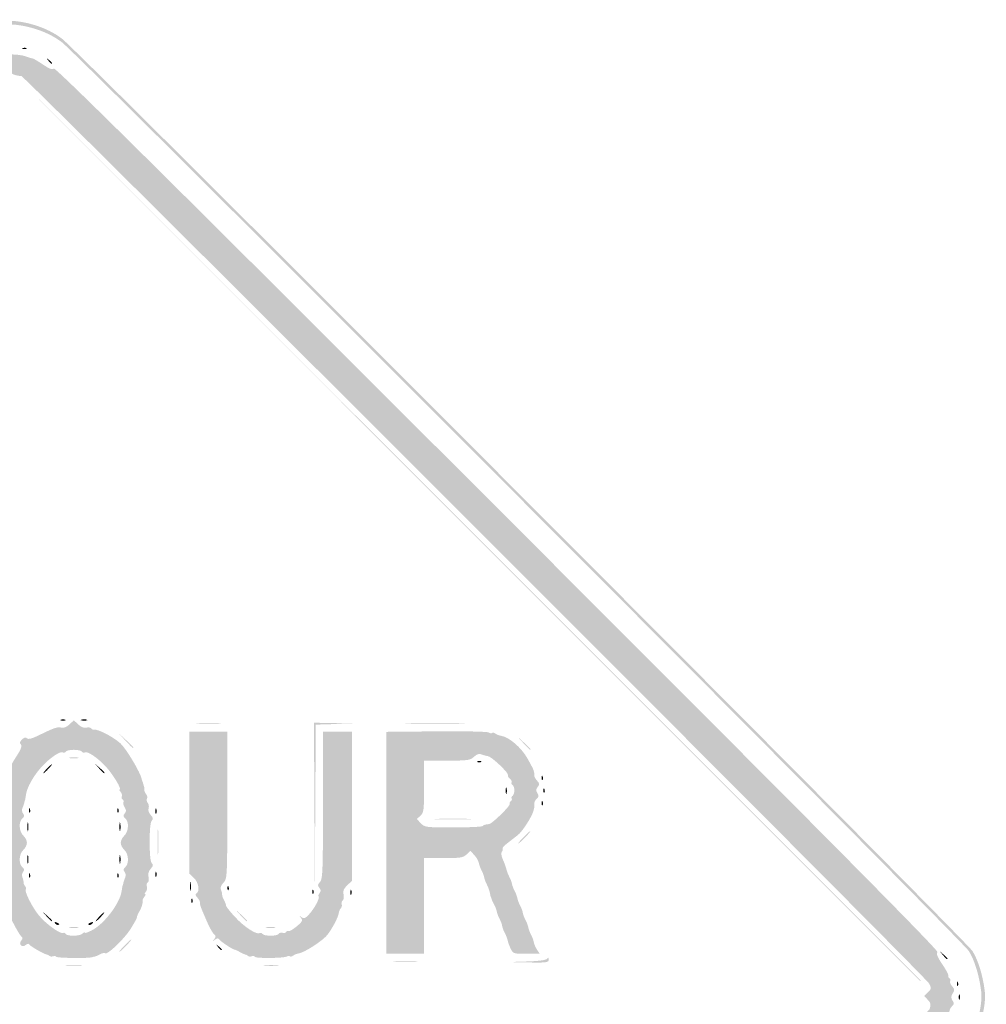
# Model space of a CAD drawing. Header units: inches. Extents: x -25.4 to 25.5, y -25.8 to 25.5.
# Tile 4 of 4: x 0.3 to 25.5, y -0.2 to 25.5. Entities that reach past the tile are written whole.
import ezdxf

# ---------------------------------------------------------------- set-up
doc = ezdxf.new("R2010")
doc.units = ezdxf.units.IN
doc.header["$MEASUREMENT"] = 0

msp = doc.modelspace()

# ---------------------------------------------------------------- hatches: boundary and pattern name
h = msp.add_hatch(color=7)
edge = h.paths.add_edge_path()
edge.add_spline(control_points=[(-0.212, -25.424), (-0.484, -25.386), (-0.873, -25.258), (-1.153, -25.114), (-1.398, -24.988), (-2.986, -23.418), (-13.203, -13.202), (-24.298, -2.108), (-24.98, -1.416), (-25.136, -1.106), (-25.351, -0.677), (-25.431, -0.377), (-25.43, 0), (-25.429, 0.491), (-25.292, 0.939), (-25.031, 1.305), (-24.888, 1.507), (-20.522, 5.905), (-13.097, 13.326), (-1.423, 24.994), (-1.387, 25.03), (-1.035, 25.191), (-0.609, 25.387), (-0.164, 25.475), (0.195, 25.435), (0.636, 25.386), (1.087, 25.212), (1.391, 24.975), (1.848, 24.619), (24.951, 1.466), (25.115, 1.2), (25.265, 0.958), (25.381, 0.578), (25.434, 0.165), (25.475, -0.163), (25.356, -0.682), (25.145, -1.094), (24.98, -1.417), (24.36, -2.046), (13.203, -13.203), (2.14, -24.266), (1.415, -24.98), (1.106, -25.137), (0.677, -25.354), (0.133, -25.472), (-0.212, -25.424)], knot_values=[0, 0, 0, 0, 1, 1, 1, 2, 2, 2, 3, 3, 3, 4, 4, 4, 5, 5, 5, 6, 6, 6, 7, 7, 7, 8, 8, 8, 9, 9, 9, 10, 10, 10, 11, 11, 11, 12, 12, 12, 13, 13, 13, 14, 14, 14, 15, 15, 15, 15], degree=3, periodic=0)
edge = h.paths.add_edge_path(flags=0)
edge.add_spline(control_points=[(0.541, -25.26), (0.671, -25.232), (0.925, -25.134), (1.106, -25.043), (1.415, -24.886), (2.137, -24.174), (13.156, -13.156), (24.268, -2.044), (24.885, -1.417), (25.051, -1.094), (25.262, -0.682), (25.381, -0.163), (25.34, 0.165), (25.287, 0.578), (25.17, 0.958), (25.021, 1.2), (24.857, 1.466), (1.848, 24.525), (1.391, 24.88), (1.087, 25.118), (0.636, 25.291), (0.195, 25.341), (-0.164, 25.381), (-0.609, 25.293), (-1.035, 25.097), (-1.387, 24.936), (-1.423, 24.9), (-13.05, 13.279), (-20.444, 5.888), (-24.794, 1.507), (-24.937, 1.305), (-25.198, 0.939), (-25.335, 0.491), (-25.336, 0), (-25.337, -0.377), (-25.257, -0.677), (-25.042, -1.106), (-24.886, -1.416), (-24.206, -2.105), (-13.156, -13.155), (-0.527, -25.783), (-1.291, -25.047), (-0.612, -25.238), (-0.157, -25.365), (0.034, -25.369), (0.541, -25.26)], knot_values=[0, 0, 0, 0, 1, 1, 1, 2, 2, 2, 3, 3, 3, 4, 4, 4, 5, 5, 5, 6, 6, 6, 7, 7, 7, 8, 8, 8, 9, 9, 9, 10, 10, 10, 11, 11, 11, 12, 12, 12, 13, 13, 13, 14, 14, 14, 15, 15, 15, 15], degree=3, periodic=0)
h = msp.add_hatch(color=7)
edge = h.paths.add_edge_path()
edge.add_spline(control_points=[(0.368, 24.735), (0.402, 24.749), (0.442, 24.747), (0.458, 24.731), (0.473, 24.716), (0.446, 24.705), (0.396, 24.707), (0.341, 24.709), (0.33, 24.72), (0.368, 24.735)], knot_values=[0, 0, 0, 0, 1, 1, 1, 2, 2, 2, 3, 3, 3, 3], degree=3, periodic=0)
h = msp.add_hatch(color=7)
edge = h.paths.add_edge_path()
edge.add_spline(control_points=[(-0.142, -24.631), (-0.204, -24.566), (-0.287, -24.515), (-0.327, -24.519), (-0.367, -24.523), (-0.416, -24.521), (-0.435, -24.514), (-0.455, -24.508), (-0.486, -24.5), (-0.506, -24.497), (-0.791, -24.447), (-1.468, -23.784), (-12.667, -12.579), (-22.835, -2.406), (-24.29, -0.932), (-24.395, -0.706), (-24.46, -0.563), (-24.514, -0.413), (-24.514, -0.37), (-24.515, -0.328), (-24.546, -0.268), (-24.583, -0.237), (-24.638, -0.192), (-24.64, -0.162), (-24.595, -0.09), (-24.551, -0.019), (-24.552, 0.021), (-24.601, 0.099), (-24.653, 0.182), (-24.65, 0.21), (-24.584, 0.284), (-24.541, 0.332), (-24.519, 0.392), (-24.534, 0.417), (-24.55, 0.443), (-24.542, 0.478), (-24.515, 0.494), (-24.488, 0.511), (-24.475, 0.539), (-24.487, 0.557), (-24.498, 0.575), (-24.427, 0.71), (-24.328, 0.856), (-24.198, 1.05), (-24.164, 1.136), (-24.202, 1.174), (-24.24, 1.212), (-21.139, 4.341), (-12.742, 12.738), (-3.312, 22.168), (-1.218, 24.239), (-1.163, 24.194), (-1.111, 24.15), (-1.08, 24.157), (-1.017, 24.226), (-0.943, 24.309), (-0.77, 24.397), (-0.447, 24.519), (-0.266, 24.588), (0.267, 24.588), (0.438, 24.52), (0.511, 24.491), (0.588, 24.468), (0.61, 24.468), (0.632, 24.468), (0.756, 24.396), (0.886, 24.309), (1.058, 24.193), (1.136, 24.164), (1.174, 24.202), (1.212, 24.24), (4.341, 21.139), (12.74, 12.74), (21.138, 4.341), (24.24, 1.212), (24.202, 1.174), (24.164, 1.136), (24.198, 1.05), (24.328, 0.856), (24.427, 0.71), (24.498, 0.575), (24.487, 0.557), (24.475, 0.539), (24.488, 0.511), (24.515, 0.494), (24.542, 0.478), (24.55, 0.443), (24.534, 0.417), (24.519, 0.392), (24.541, 0.332), (24.584, 0.284), (24.65, 0.21), (24.653, 0.182), (24.601, 0.099), (24.552, 0.021), (24.551, -0.019), (24.595, -0.09), (24.64, -0.162), (24.638, -0.192), (24.583, -0.237), (24.546, -0.268), (24.515, -0.328), (24.514, -0.37), (24.514, -0.413), (24.46, -0.563), (24.395, -0.706), (24.29, -0.932), (22.835, -2.406), (12.667, -12.579), (1.468, -23.784), (0.791, -24.447), (0.506, -24.497), (0.486, -24.5), (0.455, -24.508), (0.435, -24.514), (0.416, -24.521), (0.367, -24.523), (0.327, -24.519), (0.287, -24.515), (0.204, -24.566), (0.142, -24.631), (0.081, -24.697), (0.017, -24.75), (0, -24.75), (-0.017, -24.75), (-0.081, -24.697), (-0.142, -24.631)], knot_values=[0, 0, 0, 0, 1, 1, 1, 2, 2, 2, 3, 3, 3, 4, 4, 4, 5, 5, 5, 6, 6, 6, 7, 7, 7, 8, 8, 8, 9, 9, 9, 10, 10, 10, 11, 11, 11, 12, 12, 12, 13, 13, 13, 14, 14, 14, 15, 15, 15, 16, 16, 16, 17, 17, 17, 18, 18, 18, 19, 19, 19, 20, 20, 20, 21, 21, 21, 22, 22, 22, 23, 23, 23, 24, 24, 24, 25, 25, 25, 26, 26, 26, 27, 27, 27, 28, 28, 28, 29, 29, 29, 30, 30, 30, 31, 31, 31, 32, 32, 32, 33, 33, 33, 34, 34, 34, 35, 35, 35, 36, 36, 36, 37, 37, 37, 38, 38, 38, 39, 39, 39, 40, 40, 40, 41, 41, 41, 42, 42, 42, 42], degree=3, periodic=0)
edge = h.paths.add_edge_path(flags=0)
edge.add_spline(control_points=[(-0.062, -23.993), (-0.025, -23.957), (0.015, -23.958), (0.079, -23.999), (0.153, -24.045), (0.204, -24.038), (0.356, -23.959), (0.601, -23.831), (23.927, -0.498), (23.997, -0.311), (24.039, -0.195), (24.033, -0.158), (23.953, -0.073)], knot_values=[0, 0, 0, 0, 1, 1, 1, 2, 2, 2, 3, 3, 3, 4, 4, 4, 4], degree=3, periodic=0)
edge.add_line((23.953, -0.073), (23.858, 0.028))
edge.add_line((23.858, 0.028), (23.955, 0.125))
edge.add_spline(control_points=[(23.955, 0.125), (24.046, 0.216), (24.048, 0.232), (23.981, 0.359), (23.887, 0.535), (0.421, 23.995), (0.329, 24.004), (0.217, 24.016), (0.17, 24.027), (0.082, 24.066), (0.037, 24.085), (-0.037, 24.085), (-0.082, 24.066), (-0.17, 24.027), (-0.217, 24.016), (-0.329, 24.004), (-0.421, 23.995), (-23.887, 0.535), (-23.981, 0.359), (-24.048, 0.232), (-24.046, 0.216), (-23.955, 0.125)], knot_values=[0, 0, 0, 0, 1, 1, 1, 2, 2, 2, 3, 3, 3, 4, 4, 4, 5, 5, 5, 6, 6, 6, 7, 7, 7, 7], degree=3, periodic=0)
edge.add_line((-23.955, 0.125), (-23.858, 0.028))
edge.add_line((-23.858, 0.028), (-23.959, -0.08))
edge.add_spline(control_points=[(-23.959, -0.08), (-24.053, -0.181), (-24.055, -0.193), (-23.981, -0.274), (-23.938, -0.322), (-23.918, -0.375), (-23.936, -0.394), (-23.982, -0.439), (-0.687, -23.738), (-0.426, -23.908), (-0.198, -24.057), (-0.139, -24.07), (-0.062, -23.993)], knot_values=[0, 0, 0, 0, 1, 1, 1, 2, 2, 2, 3, 3, 3, 4, 4, 4, 4], degree=3, periodic=0)
h = msp.add_hatch(color=7)
edge = h.paths.add_edge_path()
edge.add_spline(control_points=[(1.029, 24.409), (0.971, 24.484), (0.972, 24.485), (1.047, 24.427), (1.125, 24.365), (1.15, 24.327), (1.112, 24.327), (1.102, 24.327), (1.065, 24.364), (1.029, 24.409)], knot_values=[0, 0, 0, 0, 1, 1, 1, 2, 2, 2, 3, 3, 3, 3], degree=3, periodic=0)
h = msp.add_hatch(color=7)
edge = h.paths.add_edge_path()
edge.add_line((12.069, 12.104), (0.4, 23.785))
edge.add_line((0.4, 23.785), (12.081, 12.116))
edge.add_spline(control_points=[(12.081, 12.116), (18.505, 5.698), (23.762, 0.442), (23.762, 0.435), (23.762, 0.429), (23.757, 0.423), (23.75, 0.423), (23.744, 0.423), (18.487, 5.68), (12.069, 12.104)], knot_values=[0, 0, 0, 0, 1, 1, 1, 2, 2, 2, 3, 3, 3, 3], degree=3, periodic=0)
h = msp.add_hatch(color=7)
edge = h.paths.add_edge_path()
edge.add_spline(control_points=[(1.238, 1.05), (1.225, 1.071), (1.186, 1.078), (1.153, 1.065), (1.119, 1.052), (1.077, 1.056), (1.059, 1.074), (1.042, 1.091), (1.013, 1.107), (0.996, 1.108), (0.933, 1.112), (0.57, 1.318), (0.54, 1.366), (0.519, 1.401), (0.488, 1.399), (0.441, 1.359), (0.343, 1.279), (0.243, 1.379), (0.324, 1.476), (0.364, 1.524), (0.366, 1.554), (0.33, 1.576), (0.268, 1.614), (-0.059, 2.248), (-0.08, 2.373), (-0.089, 2.422), (-0.117, 2.488), (-0.142, 2.518), (-0.167, 2.548), (-0.174, 2.586), (-0.158, 2.603), (-0.141, 2.619), (-0.152, 2.662), (-0.181, 2.697), (-0.21, 2.732), (-0.221, 2.775), (-0.205, 2.791), (-0.188, 2.808), (-0.199, 2.851), (-0.229, 2.887), (-0.259, 2.923), (-0.27, 2.988), (-0.254, 3.031), (-0.237, 3.075), (-0.258, 3.147), (-0.303, 3.197), (-0.355, 3.254), (-0.365, 3.295), (-0.332, 3.315), (-0.247, 3.368), (-0.277, 3.508), (-0.4, 3.623), (-0.501, 3.718), (-0.518, 3.775), (-0.518, 4.023), (-0.518, 4.271), (-0.501, 4.328), (-0.4, 4.423), (-0.277, 4.538), (-0.247, 4.678), (-0.332, 4.731), (-0.365, 4.751), (-0.355, 4.792), (-0.303, 4.849), (-0.258, 4.899), (-0.237, 4.971), (-0.254, 5.015), (-0.27, 5.058), (-0.259, 5.123), (-0.229, 5.159), (-0.199, 5.196), (-0.188, 5.239), (-0.205, 5.255), (-0.221, 5.271), (-0.21, 5.314), (-0.181, 5.349), (-0.152, 5.384), (-0.141, 5.427), (-0.158, 5.443), (-0.174, 5.46), (-0.167, 5.498), (-0.142, 5.528), (-0.117, 5.558), (-0.089, 5.624), (-0.081, 5.674), (-0.073, 5.723), (-0.037, 5.817), (-0.002, 5.882), (0.034, 5.946), (0.057, 6.006), (0.05, 6.014), (0.043, 6.022), (0.111, 6.142), (0.201, 6.281), (0.319, 6.462), (0.35, 6.548), (0.314, 6.584), (0.277, 6.621), (0.285, 6.658), (0.343, 6.715), (0.398, 6.77), (0.438, 6.78), (0.472, 6.746), (0.505, 6.713), (0.598, 6.735), (0.77, 6.819), (1.193, 7.025), (1.267, 7.05), (1.367, 7.024), (1.429, 7.008), (1.505, 7.038), (1.579, 7.107)], knot_values=[0, 0, 0, 0, 1, 1, 1, 2, 2, 2, 3, 3, 3, 4, 4, 4, 5, 5, 5, 6, 6, 6, 7, 7, 7, 8, 8, 8, 9, 9, 9, 10, 10, 10, 11, 11, 11, 12, 12, 12, 13, 13, 13, 14, 14, 14, 15, 15, 15, 16, 16, 16, 17, 17, 17, 18, 18, 18, 19, 19, 19, 20, 20, 20, 21, 21, 21, 22, 22, 22, 23, 23, 23, 24, 24, 24, 25, 25, 25, 26, 26, 26, 27, 27, 27, 28, 28, 28, 29, 29, 29, 30, 30, 30, 31, 31, 31, 32, 32, 32, 33, 33, 33, 34, 34, 34, 35, 35, 35, 36, 36, 36, 37, 37, 37, 37], degree=3, periodic=0)
edge.add_line((1.579, 7.107), (1.694, 7.216))
edge.add_line((1.694, 7.216), (1.809, 7.107))
edge.add_spline(control_points=[(1.809, 7.107), (1.883, 7.038), (1.959, 7.008), (2.021, 7.024), (2.074, 7.038), (2.13, 7.029), (2.144, 7.005), (2.159, 6.981), (2.196, 6.965), (2.227, 6.97), (2.331, 6.987), (2.721, 6.783), (2.908, 6.614), (3.059, 6.477), (3.431, 5.853), (3.463, 5.682), (3.467, 5.662), (3.475, 5.636), (3.482, 5.623), (3.488, 5.61), (3.499, 5.578), (3.505, 5.552), (3.512, 5.526), (3.522, 5.489), (3.529, 5.47), (3.535, 5.451), (3.537, 5.417), (3.533, 5.394), (3.529, 5.372), (3.549, 5.326), (3.578, 5.291), (3.607, 5.256), (3.617, 5.204), (3.6, 5.176), (3.582, 5.148), (3.591, 5.097), (3.62, 5.062), (3.648, 5.028), (3.658, 4.964), (3.642, 4.921), (3.624, 4.876), (3.647, 4.804), (3.696, 4.75), (3.761, 4.678), (3.768, 4.643), (3.726, 4.601), (3.69, 4.565), (3.67, 4.366), (3.67, 4.047), (3.67, 3.727), (3.69, 3.528), (3.726, 3.492), (3.768, 3.45), (3.761, 3.415), (3.696, 3.344), (3.64, 3.281), (3.622, 3.212), (3.641, 3.134), (3.657, 3.069), (3.648, 3.003), (3.62, 2.986), (3.592, 2.969), (3.582, 2.923), (3.597, 2.883), (3.612, 2.844), (3.601, 2.782), (3.571, 2.747), (3.542, 2.711), (3.533, 2.682), (3.553, 2.682), (3.572, 2.682), (3.563, 2.653), (3.533, 2.616), (3.503, 2.58), (3.482, 2.533), (3.486, 2.511), (3.49, 2.488), (3.488, 2.454), (3.482, 2.435), (3.475, 2.416), (3.467, 2.384), (3.463, 2.364), (3.458, 2.345), (3.426, 2.276), (3.39, 2.212), (3.354, 2.147), (3.331, 2.087), (3.338, 2.079), (3.345, 2.071), (3.274, 1.941), (3.181, 1.789), (3.015, 1.521), (2.565, 1.089), (2.509, 1.145), (2.494, 1.16), (2.437, 1.148), (2.382, 1.118), (2.327, 1.088), (2.261, 1.06), (2.235, 1.056), (2.209, 1.053), (2.177, 1.045), (2.164, 1.039), (2.093, 1.008), (1.258, 1.018), (1.238, 1.05)], knot_values=[0, 0, 0, 0, 1, 1, 1, 2, 2, 2, 3, 3, 3, 4, 4, 4, 5, 5, 5, 6, 6, 6, 7, 7, 7, 8, 8, 8, 9, 9, 9, 10, 10, 10, 11, 11, 11, 12, 12, 12, 13, 13, 13, 14, 14, 14, 15, 15, 15, 16, 16, 16, 17, 17, 17, 18, 18, 18, 19, 19, 19, 20, 20, 20, 21, 21, 21, 22, 22, 22, 23, 23, 23, 24, 24, 24, 25, 25, 25, 26, 26, 26, 27, 27, 27, 28, 28, 28, 29, 29, 29, 30, 30, 30, 31, 31, 31, 32, 32, 32, 33, 33, 33, 34, 34, 34, 35, 35, 35, 35], degree=3, periodic=0)
edge = h.paths.add_edge_path(flags=0)
edge.add_spline(control_points=[(1.92, 1.656), (1.951, 1.687), (1.976, 1.697), (1.976, 1.679), (1.976, 1.66), (2.057, 1.686), (2.155, 1.736), (2.486, 1.905), (2.898, 2.447), (2.941, 2.77), (2.95, 2.838), (2.963, 2.904), (2.968, 2.917), (2.974, 2.93), (2.983, 2.962), (2.988, 2.988), (2.993, 3.014), (3.013, 3.072), (3.033, 3.118), (3.053, 3.165), (3.046, 3.229), (3.016, 3.265), (2.976, 3.313), (2.981, 3.343), (3.034, 3.387), (3.137, 3.473), (3.124, 3.733), (3.011, 3.835), (2.96, 3.882), (2.917, 3.966), (2.917, 4.023), (2.917, 4.08), (2.96, 4.164), (3.011, 4.211), (3.124, 4.313), (3.137, 4.573), (3.034, 4.659), (2.978, 4.705), (2.975, 4.732), (3.02, 4.786), (3.064, 4.839), (3.064, 4.874), (3.019, 4.946), (2.987, 4.997), (2.973, 5.057), (2.987, 5.08), (3.001, 5.103), (2.991, 5.136), (2.964, 5.152), (2.938, 5.169), (2.929, 5.203), (2.944, 5.228), (2.96, 5.253), (2.947, 5.305), (2.916, 5.343), (2.884, 5.38), (2.872, 5.411), (2.889, 5.411), (2.952, 5.411), (2.714, 5.806), (2.532, 6.004), (2.317, 6.237), (2.047, 6.42), (1.98, 6.378), (1.956, 6.363), (1.922, 6.372), (1.906, 6.398), (1.89, 6.425), (1.794, 6.446), (1.694, 6.446), (1.593, 6.446), (1.498, 6.425), (1.482, 6.398), (1.465, 6.372), (1.432, 6.363), (1.407, 6.378), (1.34, 6.42), (1.071, 6.237), (0.856, 6.004), (0.646, 5.775), (0.472, 5.467), (0.446, 5.276), (0.437, 5.208), (0.425, 5.142), (0.42, 5.129), (0.414, 5.116), (0.405, 5.084), (0.4, 5.058), (0.395, 5.032), (0.375, 4.974), (0.355, 4.928), (0.334, 4.881), (0.342, 4.818), (0.372, 4.782), (0.412, 4.733), (0.407, 4.703), (0.353, 4.659), (0.25, 4.573), (0.264, 4.313), (0.376, 4.211), (0.428, 4.164), (0.471, 4.08), (0.471, 4.023), (0.471, 3.966), (0.428, 3.882), (0.376, 3.835), (0.264, 3.733), (0.25, 3.473), (0.353, 3.387), (0.407, 3.343), (0.412, 3.313), (0.372, 3.265), (0.342, 3.228), (0.334, 3.165), (0.355, 3.118), (0.375, 3.072), (0.387, 3.017), (0.382, 2.995), (0.377, 2.973), (0.395, 2.928), (0.421, 2.896), (0.448, 2.864), (0.458, 2.826), (0.443, 2.811), (0.396, 2.764), (0.606, 2.346), (0.786, 2.127), (0.962, 1.911), (1.349, 1.632), (1.415, 1.673), (1.436, 1.685), (1.465, 1.674), (1.482, 1.648), (1.523, 1.581), (1.851, 1.588), (1.92, 1.656)], knot_values=[0, 0, 0, 0, 1, 1, 1, 2, 2, 2, 3, 3, 3, 4, 4, 4, 5, 5, 5, 6, 6, 6, 7, 7, 7, 8, 8, 8, 9, 9, 9, 10, 10, 10, 11, 11, 11, 12, 12, 12, 13, 13, 13, 14, 14, 14, 15, 15, 15, 16, 16, 16, 17, 17, 17, 18, 18, 18, 19, 19, 19, 20, 20, 20, 21, 21, 21, 22, 22, 22, 23, 23, 23, 24, 24, 24, 25, 25, 25, 26, 26, 26, 27, 27, 27, 28, 28, 28, 29, 29, 29, 30, 30, 30, 31, 31, 31, 32, 32, 32, 33, 33, 33, 34, 34, 34, 35, 35, 35, 36, 36, 36, 37, 37, 37, 38, 38, 38, 39, 39, 39, 40, 40, 40, 41, 41, 41, 42, 42, 42, 43, 43, 43, 44, 44, 44, 45, 45, 45, 45], degree=3, periodic=0)
h = msp.add_hatch(color=7)
edge = h.paths.add_edge_path()
edge.add_spline(control_points=[(1.353, 7.23), (1.385, 7.243), (1.438, 7.243), (1.47, 7.23), (1.503, 7.217), (1.476, 7.207), (1.412, 7.207), (1.347, 7.207), (1.32, 7.217), (1.353, 7.23)], knot_values=[0, 0, 0, 0, 1, 1, 1, 2, 2, 2, 3, 3, 3, 3], degree=3, periodic=0)
h = msp.add_hatch(color=7)
edge = h.paths.add_edge_path()
edge.add_spline(control_points=[(1.895, 7.232), (1.941, 7.244), (2.004, 7.243), (2.036, 7.23), (2.068, 7.217), (2.03, 7.207), (1.953, 7.208), (1.875, 7.209), (1.849, 7.22), (1.895, 7.232)], knot_values=[0, 0, 0, 0, 1, 1, 1, 2, 2, 2, 3, 3, 3, 3], degree=3, periodic=0)
h = msp.add_hatch(color=7)
edge = h.paths.add_edge_path()
edge.add_spline(control_points=[(4.954, 7.14), (5.104, 7.149), (5.337, 7.149), (5.472, 7.14), (5.607, 7.13), (5.484, 7.123), (5.199, 7.123), (4.915, 7.123), (4.804, 7.131), (4.954, 7.14)], knot_values=[0, 0, 0, 0, 1, 1, 1, 2, 2, 2, 3, 3, 3, 3], degree=3, periodic=0)
msp.add_hatch(color=7).paths.add_polyline_path([(7.963, 5.07), (7.952, 7.152), (8.458, 7.142), (8.964, 7.132), (8.482, 7.117), (8, 7.102), (7.987, 5.045), (7.975, 2.988), (7.963, 5.07)])
h = msp.add_hatch(color=7)
edge = h.paths.add_edge_path()
edge.add_line((9.834, 4.022), (9.834, 6.914))
edge.add_line((9.834, 6.914), (11.14, 6.927))
edge.add_spline(control_points=[(11.14, 6.927), (11.858, 6.934), (12.473, 6.921), (12.506, 6.898), (12.539, 6.875), (12.579, 6.87), (12.595, 6.886), (12.612, 6.903), (12.65, 6.895), (12.68, 6.87), (12.711, 6.845), (12.781, 6.818), (12.838, 6.809), (13.038, 6.778), (13.357, 6.503), (13.514, 6.225), (13.599, 6.075), (13.671, 5.936), (13.675, 5.917), (13.678, 5.898), (13.686, 5.866), (13.692, 5.846), (13.699, 5.827), (13.7, 5.793), (13.696, 5.77), (13.692, 5.747), (13.724, 5.689), (13.768, 5.641), (13.834, 5.568), (13.837, 5.542), (13.784, 5.479), (13.736, 5.421), (13.734, 5.384), (13.776, 5.317), (13.818, 5.25), (13.814, 5.218), (13.759, 5.173), (13.721, 5.141), (13.692, 5.081), (13.696, 5.039), (13.7, 4.998), (13.698, 4.948), (13.692, 4.929), (13.686, 4.909), (13.677, 4.878), (13.673, 4.858), (13.64, 4.715), (13.389, 4.321), (13.272, 4.229), (13.194, 4.168), (13.065, 4.067), (12.985, 4.006), (12.906, 3.945), (12.852, 3.883), (12.866, 3.869), (12.88, 3.855), (12.873, 3.82), (12.849, 3.792), (12.823, 3.76), (12.835, 3.678), (12.88, 3.576), (12.92, 3.485), (12.961, 3.373), (12.97, 3.325), (12.98, 3.278), (13.013, 3.194), (13.043, 3.137), (13.074, 3.081), (13.106, 2.996), (13.114, 2.949), (13.122, 2.902), (13.154, 2.817), (13.185, 2.761), (13.216, 2.705), (13.247, 2.62), (13.255, 2.573), (13.263, 2.525), (13.295, 2.441), (13.326, 2.384), (13.357, 2.328), (13.389, 2.243), (13.396, 2.196), (13.404, 2.149), (13.436, 2.064), (13.467, 2.008), (13.498, 1.952), (13.53, 1.867), (13.538, 1.82), (13.545, 1.773), (13.577, 1.688), (13.608, 1.632), (13.639, 1.575), (13.671, 1.488), (13.68, 1.437), (13.688, 1.386), (13.727, 1.296), (13.765, 1.237)], knot_values=[0, 0, 0, 0, 1, 1, 1, 2, 2, 2, 3, 3, 3, 4, 4, 4, 5, 5, 5, 6, 6, 6, 7, 7, 7, 8, 8, 8, 9, 9, 9, 10, 10, 10, 11, 11, 11, 12, 12, 12, 13, 13, 13, 14, 14, 14, 15, 15, 15, 16, 16, 16, 17, 17, 17, 18, 18, 18, 19, 19, 19, 20, 20, 20, 21, 21, 21, 22, 22, 22, 23, 23, 23, 24, 24, 24, 25, 25, 25, 26, 26, 26, 27, 27, 27, 28, 28, 28, 29, 29, 29, 30, 30, 30, 31, 31, 31, 32, 32, 32, 32], degree=3, periodic=0)
edge.add_line((13.765, 1.237), (13.836, 1.129))
edge.add_line((13.836, 1.129), (13.489, 1.129))
edge.add_spline(control_points=[(13.489, 1.129), (13.158, 1.129), (13.14, 1.135), (13.081, 1.259), (13.046, 1.33), (13.011, 1.427), (13.002, 1.474), (12.993, 1.521), (12.961, 1.606), (12.93, 1.662), (12.899, 1.718), (12.867, 1.803), (12.859, 1.85), (12.852, 1.898), (12.82, 1.982), (12.789, 2.039), (12.758, 2.095), (12.726, 2.18), (12.718, 2.227), (12.71, 2.274), (12.678, 2.359), (12.647, 2.415), (12.616, 2.471), (12.587, 2.533), (12.583, 2.553), (12.578, 2.572), (12.571, 2.593), (12.566, 2.6), (12.56, 2.606), (12.547, 2.661), (12.536, 2.721), (12.525, 2.781), (12.49, 2.876), (12.459, 2.933), (12.428, 2.989), (12.397, 3.074), (12.389, 3.121), (12.381, 3.168), (12.349, 3.253), (12.318, 3.309), (12.287, 3.365), (12.255, 3.453), (12.247, 3.504), (12.238, 3.555), (12.186, 3.645), (12.13, 3.704)], knot_values=[0, 0, 0, 0, 1, 1, 1, 2, 2, 2, 3, 3, 3, 4, 4, 4, 5, 5, 5, 6, 6, 6, 7, 7, 7, 8, 8, 8, 9, 9, 9, 10, 10, 10, 11, 11, 11, 12, 12, 12, 13, 13, 13, 14, 14, 14, 15, 15, 15, 15], degree=3, periodic=0)
edge.add_line((12.13, 3.704), (12.029, 3.812))
edge.add_line((12.029, 3.812), (11.928, 3.717))
edge.add_spline(control_points=[(11.928, 3.717), (11.841, 3.635), (11.764, 3.623), (11.325, 3.623)], knot_values=[0, 0, 0, 0, 1, 1, 1, 1], degree=3, periodic=0)
edge.add_line((11.325, 3.623), (10.822, 3.623))
edge.add_line((10.822, 3.623), (10.822, 2.376))
edge.add_line((10.822, 2.376), (10.822, 1.129))
edge.add_line((10.822, 1.129), (10.328, 1.129))
edge.add_line((10.328, 1.129), (9.834, 1.129))
edge.add_line((9.834, 1.129), (9.834, 4.022))
edge = h.paths.add_edge_path(flags=0)
edge.add_spline(control_points=[(12.348, 4.458), (12.381, 4.492), (12.398, 4.497), (12.519, 4.511), (12.598, 4.52), (13.082, 4.995), (13.056, 5.037), (13.043, 5.058), (13.054, 5.089), (13.081, 5.105), (13.108, 5.122), (13.118, 5.154), (13.104, 5.176), (13.091, 5.198), (13.101, 5.23), (13.127, 5.246), (13.153, 5.262), (13.175, 5.326), (13.175, 5.388), (13.175, 5.449), (13.153, 5.513), (13.127, 5.529), (13.101, 5.545), (13.09, 5.576), (13.103, 5.597), (13.116, 5.618), (13.096, 5.662), (13.057, 5.693), (13.019, 5.725), (12.997, 5.766), (13.009, 5.785), (13.04, 5.836), (12.58, 6.272), (12.483, 6.283), (12.437, 6.288), (12.36, 6.308), (12.314, 6.328), (12.256, 6.353), (12.195, 6.332), (12.123, 6.264), (12.026, 6.173), (11.963, 6.164), (11.419, 6.164)], knot_values=[0, 0, 0, 0, 1, 1, 1, 2, 2, 2, 3, 3, 3, 4, 4, 4, 5, 5, 5, 6, 6, 6, 7, 7, 7, 8, 8, 8, 9, 9, 9, 10, 10, 10, 11, 11, 11, 12, 12, 12, 13, 13, 13, 14, 14, 14, 14], degree=3, periodic=0)
edge.add_line((11.419, 6.164), (10.822, 6.164))
edge.add_line((10.822, 6.164), (10.822, 5.489))
edge.add_spline(control_points=[(10.822, 5.489), (10.822, 4.872), (10.814, 4.807), (10.727, 4.728)], knot_values=[0, 0, 0, 0, 1, 1, 1, 1], degree=3, periodic=0)
edge.add_line((10.727, 4.728), (10.633, 4.642))
edge.add_line((10.633, 4.642), (10.736, 4.533))
edge.add_spline(control_points=[(10.736, 4.533), (10.835, 4.427), (10.865, 4.423), (11.575, 4.423), (11.981, 4.423), (12.328, 4.439), (12.348, 4.458)], knot_values=[0, 0, 0, 0, 1, 1, 1, 2, 2, 2, 2], degree=3, periodic=0)
h = msp.add_hatch(color=7)
edge = h.paths.add_edge_path()
edge.add_spline(control_points=[(10.458, 7.14), (10.813, 7.148), (11.396, 7.148), (11.752, 7.14), (12.107, 7.132), (11.816, 7.126), (11.105, 7.126), (10.393, 7.126), (10.102, 7.132), (10.458, 7.14)], knot_values=[0, 0, 0, 0, 1, 1, 1, 2, 2, 2, 3, 3, 3, 3], degree=3, periodic=0)
h = msp.add_hatch(color=7)
edge = h.paths.add_edge_path()
edge.add_line((3.033, 6.693), (2.847, 6.893))
edge.add_line((2.847, 6.893), (3.047, 6.707))
edge.add_spline(control_points=[(3.047, 6.707), (3.233, 6.534), (3.268, 6.493), (3.233, 6.493), (3.225, 6.493), (3.135, 6.583), (3.033, 6.693)], knot_values=[0, 0, 0, 0, 1, 1, 1, 2, 2, 2, 2], degree=3, periodic=0)
h = msp.add_hatch(color=7)
edge = h.paths.add_edge_path()
edge.add_spline(control_points=[(6.413, 1.05), (6.4, 1.071), (6.362, 1.078), (6.329, 1.065), (6.295, 1.052), (6.253, 1.056), (6.235, 1.074), (6.218, 1.091), (6.189, 1.107), (6.172, 1.107), (6.155, 1.108), (6.088, 1.138), (6.023, 1.174), (5.958, 1.21), (5.895, 1.239), (5.882, 1.238), (5.839, 1.236), (5.514, 1.454), (5.481, 1.506), (5.459, 1.542), (5.426, 1.539), (5.372, 1.496), (5.303, 1.443), (5.301, 1.445), (5.353, 1.511), (5.401, 1.573), (5.4, 1.598), (5.347, 1.641), (5.311, 1.671), (5.229, 1.817), (5.165, 1.965), (4.995, 2.355), (4.972, 2.418), (4.982, 2.464), (4.987, 2.487), (4.958, 2.543), (4.916, 2.589), (4.866, 2.644), (4.857, 2.683), (4.89, 2.704), (4.983, 2.761), (4.945, 2.991), (4.823, 3.106)], knot_values=[0, 0, 0, 0, 1, 1, 1, 2, 2, 2, 3, 3, 3, 4, 4, 4, 5, 5, 5, 6, 6, 6, 7, 7, 7, 8, 8, 8, 9, 9, 9, 10, 10, 10, 11, 11, 11, 12, 12, 12, 13, 13, 13, 14, 14, 14, 14], degree=3, periodic=0)
edge.add_line((4.823, 3.106), (4.705, 3.216))
edge.add_line((4.705, 3.216), (4.705, 5.066))
edge.add_line((4.705, 5.066), (4.705, 6.917))
edge.add_line((4.705, 6.917), (5.199, 6.917))
edge.add_line((5.199, 6.917), (5.693, 6.917))
edge.add_line((5.693, 6.917), (5.693, 5.002))
edge.add_spline(control_points=[(5.693, 5.002), (5.693, 3.115), (5.692, 3.087), (5.593, 2.982), (5.524, 2.908), (5.505, 2.849), (5.53, 2.79), (5.551, 2.744), (5.564, 2.689), (5.559, 2.668), (5.555, 2.648), (5.577, 2.584), (5.609, 2.527), (5.64, 2.47), (5.662, 2.409), (5.657, 2.391), (5.652, 2.373), (5.757, 2.239), (5.89, 2.094), (6.128, 1.833), (6.456, 1.618), (6.539, 1.669), (6.562, 1.684), (6.594, 1.674), (6.611, 1.648), (6.65, 1.584), (6.997, 1.586), (7.036, 1.65), (7.054, 1.678), (7.096, 1.689), (7.132, 1.676), (7.167, 1.662), (7.209, 1.672), (7.224, 1.697), (7.24, 1.722), (7.269, 1.733), (7.288, 1.72), (7.308, 1.708), (7.403, 1.763), (7.499, 1.842), (7.649, 1.966), (7.665, 1.997), (7.613, 2.063), (7.56, 2.131), (7.562, 2.133), (7.626, 2.083), (7.688, 2.035), (7.721, 2.047), (7.821, 2.154), (7.961, 2.303), (8.112, 2.585), (8.074, 2.623), (8.059, 2.638), (8.071, 2.678), (8.099, 2.713), (8.138, 2.76), (8.136, 2.795), (8.092, 2.848), (8.044, 2.906), (8.047, 2.935), (8.11, 3.004), (8.179, 3.08), (8.187, 3.296), (8.187, 5.003)], knot_values=[0, 0, 0, 0, 1, 1, 1, 2, 2, 2, 3, 3, 3, 4, 4, 4, 5, 5, 5, 6, 6, 6, 7, 7, 7, 8, 8, 8, 9, 9, 9, 10, 10, 10, 11, 11, 11, 12, 12, 12, 13, 13, 13, 14, 14, 14, 15, 15, 15, 16, 16, 16, 17, 17, 17, 18, 18, 18, 19, 19, 19, 20, 20, 20, 21, 21, 21, 21], degree=3, periodic=0)
edge.add_line((8.187, 5.003), (8.187, 6.917))
edge.add_line((8.187, 6.917), (8.564, 6.917))
edge.add_line((8.564, 6.917), (8.94, 6.917))
edge.add_line((8.94, 6.917), (8.94, 4.972))
edge.add_line((8.94, 4.972), (8.94, 3.028))
edge.add_line((8.94, 3.028), (8.819, 2.914))
edge.add_spline(control_points=[(8.819, 2.914), (8.727, 2.828), (8.704, 2.769), (8.723, 2.672), (8.737, 2.602), (8.727, 2.531), (8.7, 2.514), (8.673, 2.498), (8.662, 2.457), (8.674, 2.424), (8.687, 2.391), (8.679, 2.345), (8.655, 2.322), (8.632, 2.299), (8.606, 2.238), (8.598, 2.187), (8.579, 2.074), (8.443, 1.812), (8.309, 1.631), (8.2, 1.483), (7.715, 1.166), (7.563, 1.142), (7.509, 1.134), (7.441, 1.107), (7.41, 1.082), (7.38, 1.057), (7.343, 1.049), (7.327, 1.064), (7.312, 1.079), (7.277, 1.077), (7.249, 1.06), (7.174, 1.014), (6.441, 1.005), (6.413, 1.05)], knot_values=[0, 0, 0, 0, 1, 1, 1, 2, 2, 2, 3, 3, 3, 4, 4, 4, 5, 5, 5, 6, 6, 6, 7, 7, 7, 8, 8, 8, 9, 9, 9, 10, 10, 10, 11, 11, 11, 11], degree=3, periodic=0)
h = msp.add_hatch(color=7)
edge = h.paths.add_edge_path()
edge.add_line((13.408, 6.623), (13.246, 6.799))
edge.add_line((13.246, 6.799), (13.422, 6.637))
edge.add_spline(control_points=[(13.422, 6.637), (13.586, 6.486), (13.62, 6.446), (13.584, 6.446), (13.576, 6.446), (13.497, 6.526), (13.408, 6.623)], knot_values=[0, 0, 0, 0, 1, 1, 1, 2, 2, 2, 2], degree=3, periodic=0)
h = msp.add_hatch(color=7)
edge = h.paths.add_edge_path()
edge.add_spline(control_points=[(1.588, 6.244), (1.646, 6.255), (1.742, 6.255), (1.8, 6.244), (1.858, 6.233), (1.81, 6.224), (1.694, 6.224), (1.577, 6.224), (1.53, 6.233), (1.588, 6.244)], knot_values=[0, 0, 0, 0, 1, 1, 1, 2, 2, 2, 3, 3, 3, 3], degree=3, periodic=0)
h = msp.add_hatch(color=7)
edge = h.paths.add_edge_path()
edge.add_spline(control_points=[(12.225, 6.149), (12.259, 6.163), (12.3, 6.161), (12.315, 6.145), (12.331, 6.13), (12.303, 6.119), (12.253, 6.121), (12.199, 6.123), (12.188, 6.134), (12.225, 6.149)], knot_values=[0, 0, 0, 0, 1, 1, 1, 2, 2, 2, 3, 3, 3, 3], degree=3, periodic=0)
h = msp.add_hatch(color=7)
edge = h.paths.add_edge_path()
edge.add_spline(control_points=[(0.988, 5.952), (1.049, 6.017), (1.109, 6.07), (1.122, 6.07), (1.135, 6.07), (1.096, 6.017), (1.035, 5.952), (0.974, 5.888), (0.914, 5.835), (0.901, 5.835), (0.888, 5.835), (0.927, 5.888), (0.988, 5.952)], knot_values=[0, 0, 0, 0, 1, 1, 1, 2, 2, 2, 3, 3, 3, 4, 4, 4, 4], degree=3, periodic=0)
h = msp.add_hatch(color=7)
edge = h.paths.add_edge_path()
edge.add_line((2.349, 5.964), (2.235, 6.093))
edge.add_line((2.235, 6.093), (2.364, 5.979))
edge.add_spline(control_points=[(2.364, 5.979), (2.436, 5.917), (2.494, 5.858), (2.494, 5.85), (2.494, 5.813), (2.456, 5.843), (2.349, 5.964)], knot_values=[0, 0, 0, 0, 1, 1, 1, 2, 2, 2, 2], degree=3, periodic=0)
h = msp.add_hatch(color=7)
edge = h.paths.add_edge_path()
edge.add_spline(control_points=[(13.884, 5.721), (13.887, 5.776), (13.898, 5.787), (13.913, 5.749), (13.926, 5.715), (13.925, 5.675), (13.909, 5.659), (13.894, 5.644), (13.882, 5.671), (13.884, 5.721)], knot_values=[0, 0, 0, 0, 1, 1, 1, 2, 2, 2, 3, 3, 3, 3], degree=3, periodic=0)
h = msp.add_hatch(color=7)
edge = h.paths.add_edge_path()
edge.add_spline(control_points=[(12.949, 5.388), (12.95, 5.465), (12.96, 5.491), (12.972, 5.446), (12.984, 5.4), (12.983, 5.336), (12.971, 5.304), (12.958, 5.273), (12.948, 5.31), (12.949, 5.388)], knot_values=[0, 0, 0, 0, 1, 1, 1, 2, 2, 2, 3, 3, 3, 3], degree=3, periodic=0)
h = msp.add_hatch(color=7)
edge = h.paths.add_edge_path()
edge.add_spline(control_points=[(13.931, 5.392), (13.934, 5.446), (13.945, 5.457), (13.96, 5.42), (13.974, 5.386), (13.972, 5.345), (13.956, 5.33), (13.941, 5.314), (13.929, 5.342), (13.931, 5.392)], knot_values=[0, 0, 0, 0, 1, 1, 1, 2, 2, 2, 3, 3, 3, 3], degree=3, periodic=0)
h = msp.add_hatch(color=7)
edge = h.paths.add_edge_path()
edge.add_spline(control_points=[(0.521, 4.874), (0.524, 4.929), (0.535, 4.94), (0.55, 4.902), (0.563, 4.868), (0.562, 4.828), (0.546, 4.812), (0.53, 4.797), (0.519, 4.824), (0.521, 4.874)], knot_values=[0, 0, 0, 0, 1, 1, 1, 2, 2, 2, 3, 3, 3, 3], degree=3, periodic=0)
h = msp.add_hatch(color=7)
edge = h.paths.add_edge_path()
edge.add_spline(control_points=[(2.827, 4.874), (2.829, 4.929), (2.84, 4.94), (2.855, 4.902), (2.869, 4.868), (2.867, 4.828), (2.852, 4.812), (2.836, 4.797), (2.825, 4.824), (2.827, 4.874)], knot_values=[0, 0, 0, 0, 1, 1, 1, 2, 2, 2, 3, 3, 3, 3], degree=3, periodic=0)
h = msp.add_hatch(color=7)
edge = h.paths.add_edge_path()
edge.add_spline(control_points=[(3.819, 4.846), (3.819, 4.911), (3.829, 4.938), (3.842, 4.905), (3.856, 4.873), (3.856, 4.82), (3.842, 4.788), (3.829, 4.755), (3.819, 4.782), (3.819, 4.846)], knot_values=[0, 0, 0, 0, 1, 1, 1, 2, 2, 2, 3, 3, 3, 3], degree=3, periodic=0)
h = msp.add_hatch(color=7)
edge = h.paths.add_edge_path()
edge.add_spline(control_points=[(13.884, 5.062), (13.887, 5.117), (13.898, 5.128), (13.913, 5.091), (13.926, 5.057), (13.925, 5.016), (13.909, 5), (13.894, 4.985), (13.882, 5.013), (13.884, 5.062)], knot_values=[0, 0, 0, 0, 1, 1, 1, 2, 2, 2, 3, 3, 3, 3], degree=3, periodic=0)
h = msp.add_hatch(color=7)
edge = h.paths.add_edge_path()
edge.add_spline(control_points=[(11.187, 4.646), (11.4, 4.655), (11.75, 4.655), (11.963, 4.646), (12.177, 4.638), (12.002, 4.63), (11.575, 4.63), (11.148, 4.63), (10.973, 4.638), (11.187, 4.646)], knot_values=[0, 0, 0, 0, 1, 1, 1, 2, 2, 2, 3, 3, 3, 3], degree=3, periodic=0)
h = msp.add_hatch(color=7)
edge = h.paths.add_edge_path()
edge.add_spline(control_points=[(0.482, 4.447), (0.483, 4.55), (0.493, 4.587), (0.504, 4.528), (0.515, 4.47), (0.515, 4.385), (0.503, 4.34), (0.491, 4.295), (0.482, 4.343), (0.482, 4.447)], knot_values=[0, 0, 0, 0, 1, 1, 1, 2, 2, 2, 3, 3, 3, 3], degree=3, periodic=0)
h = msp.add_hatch(color=7)
edge = h.paths.add_edge_path()
edge.add_spline(control_points=[(2.882, 4.447), (2.883, 4.55), (2.892, 4.587), (2.904, 4.528), (2.915, 4.47), (2.914, 4.385), (2.903, 4.34), (2.891, 4.295), (2.882, 4.343), (2.882, 4.447)], knot_values=[0, 0, 0, 0, 1, 1, 1, 2, 2, 2, 3, 3, 3, 3], degree=3, periodic=0)
h = msp.add_hatch(color=7)
edge = h.paths.add_edge_path()
edge.add_spline(control_points=[(3.876, 4.047), (3.876, 4.344), (3.884, 4.466), (3.893, 4.317), (3.902, 4.168), (3.902, 3.925), (3.893, 3.776), (3.884, 3.627), (3.876, 3.749), (3.876, 4.047)], knot_values=[0, 0, 0, 0, 1, 1, 1, 2, 2, 2, 3, 3, 3, 3], degree=3, periodic=0)
h = msp.add_hatch(color=7)
edge = h.paths.add_edge_path()
edge.add_spline(control_points=[(13.41, 4.164), (13.498, 4.255), (13.58, 4.329), (13.593, 4.329), (13.606, 4.329), (13.545, 4.255), (13.457, 4.164), (13.369, 4.074), (13.287, 4), (13.274, 4), (13.261, 4), (13.322, 4.074), (13.41, 4.164)], knot_values=[0, 0, 0, 0, 1, 1, 1, 2, 2, 2, 3, 3, 3, 4, 4, 4, 4], degree=3, periodic=0)
h = msp.add_hatch(color=7)
edge = h.paths.add_edge_path()
edge.add_spline(control_points=[(0.482, 3.6), (0.483, 3.703), (0.493, 3.74), (0.504, 3.681), (0.515, 3.623), (0.515, 3.538), (0.503, 3.493), (0.491, 3.448), (0.482, 3.496), (0.482, 3.6)], knot_values=[0, 0, 0, 0, 1, 1, 1, 2, 2, 2, 3, 3, 3, 3], degree=3, periodic=0)
h = msp.add_hatch(color=7)
edge = h.paths.add_edge_path()
edge.add_spline(control_points=[(2.882, 3.6), (2.883, 3.703), (2.892, 3.74), (2.904, 3.681), (2.915, 3.623), (2.914, 3.538), (2.903, 3.493), (2.891, 3.448), (2.882, 3.496), (2.882, 3.6)], knot_values=[0, 0, 0, 0, 1, 1, 1, 2, 2, 2, 3, 3, 3, 3], degree=3, periodic=0)
h = msp.add_hatch(color=7)
edge = h.paths.add_edge_path()
edge.add_spline(control_points=[(0.521, 3.18), (0.524, 3.235), (0.535, 3.246), (0.55, 3.208), (0.563, 3.174), (0.562, 3.134), (0.546, 3.118), (0.53, 3.103), (0.519, 3.13), (0.521, 3.18)], knot_values=[0, 0, 0, 0, 1, 1, 1, 2, 2, 2, 3, 3, 3, 3], degree=3, periodic=0)
h = msp.add_hatch(color=7)
edge = h.paths.add_edge_path()
edge.add_spline(control_points=[(2.827, 3.18), (2.829, 3.235), (2.84, 3.246), (2.855, 3.208), (2.869, 3.174), (2.867, 3.134), (2.852, 3.118), (2.836, 3.103), (2.825, 3.13), (2.827, 3.18)], knot_values=[0, 0, 0, 0, 1, 1, 1, 2, 2, 2, 3, 3, 3, 3], degree=3, periodic=0)
h = msp.add_hatch(color=7)
edge = h.paths.add_edge_path()
edge.add_spline(control_points=[(3.819, 3.2), (3.819, 3.264), (3.829, 3.291), (3.842, 3.258), (3.856, 3.226), (3.856, 3.173), (3.842, 3.141), (3.829, 3.108), (3.819, 3.135), (3.819, 3.2)], knot_values=[0, 0, 0, 0, 1, 1, 1, 2, 2, 2, 3, 3, 3, 3], degree=3, periodic=0)
h = msp.add_hatch(color=7)
edge = h.paths.add_edge_path()
edge.add_spline(control_points=[(4.717, 2.894), (4.718, 2.997), (4.727, 3.034), (4.739, 2.976), (4.75, 2.917), (4.749, 2.832), (4.738, 2.787), (4.726, 2.742), (4.717, 2.79), (4.717, 2.894)], knot_values=[0, 0, 0, 0, 1, 1, 1, 2, 2, 2, 3, 3, 3, 3], degree=3, periodic=0)
h = msp.add_hatch(color=7)
edge = h.paths.add_edge_path()
edge.add_spline(control_points=[(5.697, 2.851), (5.699, 2.905), (5.711, 2.917), (5.726, 2.879), (5.739, 2.845), (5.738, 2.805), (5.722, 2.789), (5.706, 2.773), (5.695, 2.801), (5.697, 2.851)], knot_values=[0, 0, 0, 0, 1, 1, 1, 2, 2, 2, 3, 3, 3, 3], degree=3, periodic=0)
h = msp.add_hatch(color=7)
edge = h.paths.add_edge_path()
edge.add_spline(control_points=[(4.756, 2.521), (4.758, 2.576), (4.77, 2.587), (4.785, 2.55), (4.798, 2.516), (4.796, 2.475), (4.781, 2.46), (4.765, 2.444), (4.754, 2.472), (4.756, 2.521)], knot_values=[0, 0, 0, 0, 1, 1, 1, 2, 2, 2, 3, 3, 3, 3], degree=3, periodic=0)
h = msp.add_hatch(color=7)
edge = h.paths.add_edge_path()
edge.add_spline(control_points=[(7.909, 2.757), (7.911, 2.811), (7.922, 2.823), (7.937, 2.785), (7.951, 2.751), (7.949, 2.71), (7.933, 2.695), (7.918, 2.679), (7.907, 2.707), (7.909, 2.757)], knot_values=[0, 0, 0, 0, 1, 1, 1, 2, 2, 2, 3, 3, 3, 3], degree=3, periodic=0)
h = msp.add_hatch(color=7)
edge = h.paths.add_edge_path()
edge.add_spline(control_points=[(8.901, 2.729), (8.901, 2.794), (8.911, 2.82), (8.924, 2.788), (8.937, 2.756), (8.937, 2.703), (8.924, 2.67), (8.911, 2.638), (8.901, 2.664), (8.901, 2.729)], knot_values=[0, 0, 0, 0, 1, 1, 1, 2, 2, 2, 3, 3, 3, 3], degree=3, periodic=0)
h = msp.add_hatch(color=7)
edge = h.paths.add_edge_path()
edge.add_line((0.985, 2.106), (0.87, 2.235))
edge.add_line((0.87, 2.235), (1, 2.121))
edge.add_spline(control_points=[(1, 2.121), (1.071, 2.058), (1.129, 2), (1.129, 1.992), (1.129, 1.955), (1.091, 1.985), (0.985, 2.106)], knot_values=[0, 0, 0, 0, 1, 1, 1, 2, 2, 2, 2], degree=3, periodic=0)
h = msp.add_hatch(color=7)
edge = h.paths.add_edge_path()
edge.add_spline(control_points=[(2.353, 2.094), (2.413, 2.159), (2.474, 2.212), (2.487, 2.212), (2.5, 2.212), (2.461, 2.159), (2.4, 2.094), (2.339, 2.029), (2.279, 1.976), (2.266, 1.976), (2.253, 1.976), (2.292, 2.029), (2.353, 2.094)], knot_values=[0, 0, 0, 0, 1, 1, 1, 2, 2, 2, 3, 3, 3, 4, 4, 4, 4], degree=3, periodic=0)
h = msp.add_hatch(color=7)
edge = h.paths.add_edge_path()
edge.add_line((6.043, 2.129), (5.905, 2.282))
edge.add_line((5.905, 2.282), (6.058, 2.144))
edge.add_spline(control_points=[(6.058, 2.144), (6.142, 2.068), (6.211, 1.999), (6.211, 1.991), (6.211, 1.955), (6.172, 1.987), (6.043, 2.129)], knot_values=[0, 0, 0, 0, 1, 1, 1, 2, 2, 2, 2], degree=3, periodic=0)
h = msp.add_hatch(color=7)
edge = h.paths.add_edge_path()
edge.add_spline(control_points=[(1.2, 1.929), (1.184, 1.955), (1.203, 1.963), (1.244, 1.947), (1.326, 1.916), (1.341, 1.882), (1.273, 1.882), (1.249, 1.882), (1.216, 1.903), (1.2, 1.929)], knot_values=[0, 0, 0, 0, 1, 1, 1, 2, 2, 2, 3, 3, 3, 3], degree=3, periodic=0)
h = msp.add_hatch(color=7)
edge = h.paths.add_edge_path()
edge.add_spline(control_points=[(1.588, 1.821), (1.646, 1.832), (1.742, 1.832), (1.8, 1.821), (1.858, 1.81), (1.81, 1.801), (1.694, 1.801), (1.577, 1.801), (1.53, 1.81), (1.588, 1.821)], knot_values=[0, 0, 0, 0, 1, 1, 1, 2, 2, 2, 3, 3, 3, 3], degree=3, periodic=0)
h = msp.add_hatch(color=7)
edge = h.paths.add_edge_path()
edge.add_spline(control_points=[(2.07, 1.901), (2.07, 1.911), (2.103, 1.932), (2.143, 1.947), (2.185, 1.963), (2.204, 1.955), (2.188, 1.929), (2.16, 1.884), (2.07, 1.863), (2.07, 1.901)], knot_values=[0, 0, 0, 0, 1, 1, 1, 2, 2, 2, 3, 3, 3, 3], degree=3, periodic=0)
h = msp.add_hatch(color=7)
edge = h.paths.add_edge_path()
edge.add_spline(control_points=[(6.717, 1.821), (6.775, 1.832), (6.87, 1.832), (6.929, 1.821), (6.987, 1.81), (6.939, 1.801), (6.823, 1.801), (6.706, 1.801), (6.659, 1.81), (6.717, 1.821)], knot_values=[0, 0, 0, 0, 1, 1, 1, 2, 2, 2, 3, 3, 3, 3], degree=3, periodic=0)
h = msp.add_hatch(color=7)
edge = h.paths.add_edge_path()
edge.add_spline(control_points=[(3.011, 1.341), (3.099, 1.432), (3.182, 1.506), (3.195, 1.506), (3.207, 1.506), (3.146, 1.432), (3.058, 1.341), (2.971, 1.25), (2.888, 1.176), (2.875, 1.176), (2.862, 1.176), (2.924, 1.25), (3.011, 1.341)], knot_values=[0, 0, 0, 0, 1, 1, 1, 2, 2, 2, 3, 3, 3, 4, 4, 4, 4], degree=3, periodic=0)
h = msp.add_hatch(color=7)
edge = h.paths.add_edge_path()
edge.add_spline(control_points=[(5.452, 1.306), (5.394, 1.38), (5.395, 1.382), (5.47, 1.323), (5.515, 1.288), (5.552, 1.251), (5.552, 1.241), (5.552, 1.202), (5.514, 1.227), (5.452, 1.306)], knot_values=[0, 0, 0, 0, 1, 1, 1, 2, 2, 2, 3, 3, 3, 3], degree=3, periodic=0)
h = msp.add_hatch(color=7)
edge = h.paths.add_edge_path()
edge.add_spline(control_points=[(13.503, 0.929), (13.822, 0.939), (14.008, 0.965), (14.031, 1.002), (14.056, 1.041), (14.068, 1.033), (14.068, 0.976), (14.069, 0.902), (14.016, 0.895), (13.54, 0.904)], knot_values=[0, 0, 0, 0, 1, 1, 1, 2, 2, 2, 3, 3, 3, 3], degree=3, periodic=0)
edge.add_line((13.54, 0.904), (13.01, 0.914))
edge.add_line((13.01, 0.914), (13.503, 0.929))
h = msp.add_hatch(color=7)
edge = h.paths.add_edge_path()
edge.add_line((24.346, 1.094), (24.256, 1.2))
edge.add_line((24.256, 1.2), (24.362, 1.11))
edge.add_spline(control_points=[(24.362, 1.11), (24.461, 1.026), (24.489, 0.988), (24.451, 0.988), (24.443, 0.988), (24.395, 1.036), (24.346, 1.094)], knot_values=[0, 0, 0, 0, 1, 1, 1, 2, 2, 2, 2], degree=3, periodic=0)
h = msp.add_hatch(color=7)
edge = h.paths.add_edge_path()
edge.add_spline(control_points=[(1.517, 0.834), (1.615, 0.844), (1.773, 0.844), (1.87, 0.834), (1.967, 0.824), (1.888, 0.816), (1.694, 0.816), (1.5, 0.816), (1.42, 0.824), (1.517, 0.834)], knot_values=[0, 0, 0, 0, 1, 1, 1, 2, 2, 2, 3, 3, 3, 3], degree=3, periodic=0)
h = msp.add_hatch(color=7)
edge = h.paths.add_edge_path()
edge.add_spline(control_points=[(6.669, 0.834), (6.752, 0.844), (6.901, 0.844), (6.998, 0.834), (7.096, 0.824), (7.027, 0.816), (6.846, 0.815), (6.665, 0.815), (6.585, 0.823), (6.669, 0.834)], knot_values=[0, 0, 0, 0, 1, 1, 1, 2, 2, 2, 3, 3, 3, 3], degree=3, periodic=0)
h = msp.add_hatch(color=7)
edge = h.paths.add_edge_path()
edge.add_spline(control_points=[(10.083, 0.929), (10.233, 0.938), (10.466, 0.938), (10.6, 0.929), (10.735, 0.919), (10.613, 0.912), (10.328, 0.912), (10.044, 0.912), (9.933, 0.919), (10.083, 0.929)], knot_values=[0, 0, 0, 0, 1, 1, 1, 2, 2, 2, 3, 3, 3, 3], degree=3, periodic=0)
h = msp.add_hatch(color=7)
edge = h.paths.add_edge_path()
edge.add_spline(control_points=[(24.707, 0.357), (24.709, 0.412), (24.72, 0.423), (24.735, 0.385), (24.749, 0.351), (24.747, 0.311), (24.731, 0.295), (24.716, 0.279), (24.705, 0.307), (24.707, 0.357)], knot_values=[0, 0, 0, 0, 1, 1, 1, 2, 2, 2, 3, 3, 3, 3], degree=3, periodic=0)
h = msp.add_hatch(color=7)
edge = h.paths.add_edge_path()
edge.add_spline(control_points=[(24.757, 0), (24.757, 0.065), (24.768, 0.091), (24.781, 0.059), (24.794, 0.026), (24.794, -0.026), (24.781, -0.059), (24.768, -0.091), (24.757, -0.065), (24.757, 0)], knot_values=[0, 0, 0, 0, 1, 1, 1, 2, 2, 2, 3, 3, 3, 3], degree=3, periodic=0)

doc.saveas('drawing.dxf')
